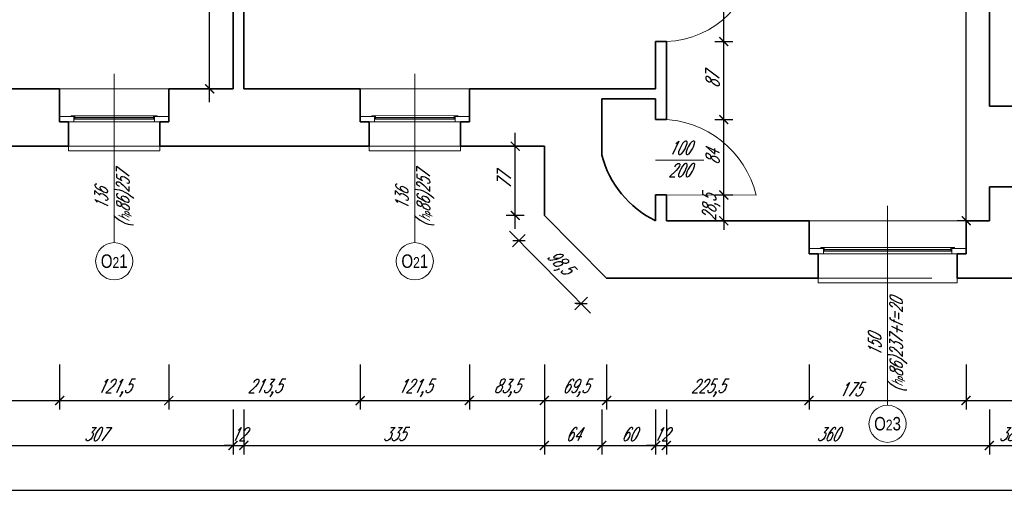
# Model space of a CAD drawing. Header units: millimetres. Extents: x 402 to 79005, y -7782 to 89952.
# Tile 146 of 256: x 23576 to 24673, y 28094 to 28628. Entities that reach past the tile are written whole.
import ezdxf

# ---------------------------------------------------------------- set-up
doc = ezdxf.new("R2010")
doc.units = ezdxf.units.MM
doc.header["$LTSCALE"] = 10
doc.linetypes.add('DASHED', pattern=[19.05, 12.7, -6.35])
doc.layers.get('0').update_dxf_attribs({"lineweight": 0})
doc.layers.get('Defpoints').update_dxf_attribs({"color": 253})
for name, color, linetype, lineweight in [('01 parter - ściany', 253, 'Continuous', 35), ('03-01_okna', 253, 'Continuous', 15), ('03_drzwi', 253, 'Continuous', 15), ('04-1_widok', 253, 'Continuous', 5), ('05-01_wymiary', 253, 'Continuous', 5), ('05-03_opis', 253, 'Continuous', 5)]:
    doc.layers.add(name, color=color, linetype=linetype, lineweight=lineweight)
doc.styles.add('ariel', font='ARIAL.TTF', dxfattribs={"width": 0.8})
doc.styles.add('ariel_wym', font='simplex.shx', dxfattribs={"width": 0.65, "oblique": 25})
doc.dimstyles.new('ariel 50', dxfattribs={"dimtxt": 15, "dimasz": 10, "dimexe": 10, "dimexo": 0, "dimgap": 5, "dimtad": 1, "dimdec": 1, "dimrnd": 0.5, "dimtxsty": 'ariel_wym', "dimblk": 'ARCHTICK', "dimcen": 2.5, "dimdle": 15, "dimazin": 0, "dimtfac": 1, "dimtdec": 1, "dimtix": 1, "dimtmove": 0, "dimatfit": 3, "dimldrblk": 'DOT', "dimfxl": 0, "dimarcsym": 0})
doc.dimstyles.new('ariel 50 wnętrze', dxfattribs={"dimtxt": 15, "dimasz": 10, "dimexe": 10, "dimexo": 0, "dimgap": 5, "dimtad": 1, "dimdec": 1, "dimrnd": 0.5, "dimtxsty": 'ariel_wym', "dimblk": 'ARCHTICK', "dimcen": 2.5, "dimdle": 15, "dimazin": 0, "dimtfac": 1, "dimtdec": 1, "dimtix": 1, "dimtmove": 0, "dimatfit": 3, "dimldrblk": 'DOT', "dimfxl": 0, "dimarcsym": 0})

# ---------------------------------------------------------------- blocks, each defined once
blk = doc.blocks.new('_ArchTick')
at = {"color": 0, "linetype": 'ByBlock', "const_width": 0.15}
blk.add_lwpolyline([(-0.5, -0.5), (0.5, 0.5)], dxfattribs=at)
blk = doc.blocks.new('*D973')
at = {"layer": '05-01_wymiary', "color": 0, "lineweight": -2}
for p, q in [((23407.2, 28244.2), (23407.2, 28194.2)), ((23620.5, 28244.2), (23620.5, 28194.2)), ((23392.2, 28204.2), (23635.5, 28204.2))]:
    blk.add_line(p, q, dxfattribs=at)
at = {"layer": 'Defpoints', "color": 0}
for p in [(23407.2, 28551.5), (23620.5, 28551.5), (23620.5, 28204.2)]:
    blk.add_point(p, dxfattribs=at)
at = {"layer": '05-01_wymiary', "color": 0, "lineweight": -2, "xscale": 10, "yscale": 10, "zscale": 10, "rotation": 180}
blk.add_blockref('_ArchTick', (23407.2, 28204.2), dxfattribs=at)
at = {"layer": '05-01_wymiary', "color": 0, "lineweight": -2, "xscale": 10, "yscale": 10, "zscale": 10}
blk.add_blockref('_ArchTick', (23620.5, 28204.2), dxfattribs=at)
at = {"layer": '05-01_wymiary', "color": 0, "insert": (23513.9, 28218.1), "char_height": 15, "attachment_point": 5, "style": 'ariel_wym'}
blk.add_mtext('213,5', dxfattribs=at)
blk = doc.blocks.new('_Dot')
at = {"color": 0, "linetype": 'ByBlock', "lineweight": -2}
blk.add_line((-0.5, 0), (-1, 0), dxfattribs=at)
at = {"color": 0, "linetype": 'ByBlock', "const_width": 0.5}
blk.add_lwpolyline([(-0.25, 0, 1), (0.25, 0, 1)], format="xyb", close=True, dxfattribs=at)
blk = doc.blocks.new('*D974')
at = {"layer": '05-01_wymiary', "color": 0, "lineweight": -2}
for p, q in [((23620.5, 28244.2), (23620.5, 28194.2)), ((23742.2, 28244.2), (23742.2, 28194.2)), ((23605.5, 28204.2), (23757.2, 28204.2))]:
    blk.add_line(p, q, dxfattribs=at)
at = {"layer": 'Defpoints', "color": 0}
for p in [(23620.5, 28551.5), (23742.2, 28551.5), (23742.2, 28204.2)]:
    blk.add_point(p, dxfattribs=at)
at = {"layer": '05-01_wymiary', "color": 0, "lineweight": -2, "xscale": 10, "yscale": 10, "zscale": 10, "rotation": 180}
blk.add_blockref('_ArchTick', (23620.5, 28204.2), dxfattribs=at)
at = {"layer": '05-01_wymiary', "color": 0, "lineweight": -2, "xscale": 10, "yscale": 10, "zscale": 10}
blk.add_blockref('_ArchTick', (23742.2, 28204.2), dxfattribs=at)
at = {"layer": '05-01_wymiary', "color": 0, "insert": (23681.4, 28218.1), "char_height": 15, "attachment_point": 5, "style": 'ariel_wym'}
blk.add_mtext('121,5', dxfattribs=at)
blk = doc.blocks.new('*D975')
at = {"layer": '05-01_wymiary', "color": 0, "lineweight": -2}
for p, q in [((23742.2, 28244.2), (23742.2, 28194.2)), ((23955.5, 28244.2), (23955.5, 28194.2)), ((23727.2, 28204.2), (23970.5, 28204.2))]:
    blk.add_line(p, q, dxfattribs=at)
at = {"layer": 'Defpoints', "color": 0}
for p in [(23742.2, 28551.5), (23955.5, 28551.5), (23955.5, 28204.2)]:
    blk.add_point(p, dxfattribs=at)
at = {"layer": '05-01_wymiary', "color": 0, "lineweight": -2, "xscale": 10, "yscale": 10, "zscale": 10, "rotation": 180}
blk.add_blockref('_ArchTick', (23742.2, 28204.2), dxfattribs=at)
at = {"layer": '05-01_wymiary', "color": 0, "lineweight": -2, "xscale": 10, "yscale": 10, "zscale": 10}
blk.add_blockref('_ArchTick', (23955.5, 28204.2), dxfattribs=at)
at = {"layer": '05-01_wymiary', "color": 0, "insert": (23848.9, 28218.1), "char_height": 15, "attachment_point": 5, "style": 'ariel_wym'}
blk.add_mtext('213,5', dxfattribs=at)
blk = doc.blocks.new('*D976')
at = {"layer": '05-01_wymiary', "color": 0, "lineweight": -2}
for p, q in [((23955.5, 28244.2), (23955.5, 28194.2)), ((24077.2, 28244.2), (24077.2, 28194.2)), ((23940.5, 28204.2), (24092.2, 28204.2))]:
    blk.add_line(p, q, dxfattribs=at)
at = {"layer": 'Defpoints', "color": 0}
for p in [(23955.5, 28551.5), (24077.2, 28551.5), (24077.2, 28204.2)]:
    blk.add_point(p, dxfattribs=at)
at = {"layer": '05-01_wymiary', "color": 0, "lineweight": -2, "xscale": 10, "yscale": 10, "zscale": 10, "rotation": 180}
blk.add_blockref('_ArchTick', (23955.5, 28204.2), dxfattribs=at)
at = {"layer": '05-01_wymiary', "color": 0, "lineweight": -2, "xscale": 10, "yscale": 10, "zscale": 10}
blk.add_blockref('_ArchTick', (24077.2, 28204.2), dxfattribs=at)
at = {"layer": '05-01_wymiary', "color": 0, "insert": (24016.4, 28218.1), "char_height": 15, "attachment_point": 5, "style": 'ariel_wym'}
blk.add_mtext('121,5', dxfattribs=at)
blk = doc.blocks.new('*D977')
at = {"layer": '05-01_wymiary', "color": 0, "lineweight": -2}
for p, q in [((24077.2, 28244.2), (24077.2, 28194.2)), ((24160.8, 28244.2), (24160.8, 28194.2)), ((24062.2, 28204.2), (24175.8, 28204.2))]:
    blk.add_line(p, q, dxfattribs=at)
at = {"layer": 'Defpoints', "color": 0}
for p in [(24077.2, 28551.5), (24160.8, 28410.5), (24160.8, 28204.2)]:
    blk.add_point(p, dxfattribs=at)
at = {"layer": '05-01_wymiary', "color": 0, "lineweight": -2, "xscale": 10, "yscale": 10, "zscale": 10, "rotation": 180}
blk.add_blockref('_ArchTick', (24077.2, 28204.2), dxfattribs=at)
at = {"layer": '05-01_wymiary', "color": 0, "lineweight": -2, "xscale": 10, "yscale": 10, "zscale": 10}
blk.add_blockref('_ArchTick', (24160.8, 28204.2), dxfattribs=at)
at = {"layer": '05-01_wymiary', "color": 0, "insert": (24119, 28218.1), "char_height": 15, "attachment_point": 5, "style": 'ariel_wym'}
blk.add_mtext('83,5', dxfattribs=at)
blk = doc.blocks.new('*D978')
at = {"layer": '05-01_wymiary', "color": 0, "lineweight": -2}
for p, q in [((24160.8, 28244.2), (24160.8, 28194.2)), ((24230.2, 28244.2), (24230.2, 28194.2)), ((24145.8, 28204.2), (24245.2, 28204.2))]:
    blk.add_line(p, q, dxfattribs=at)
at = {"layer": 'Defpoints', "color": 0}
for p in [(24160.8, 28410.5), (24230.2, 28340.5), (24230.2, 28204.2)]:
    blk.add_point(p, dxfattribs=at)
at = {"layer": '05-01_wymiary', "color": 0, "lineweight": -2, "xscale": 10, "yscale": 10, "zscale": 10, "rotation": 180}
blk.add_blockref('_ArchTick', (24160.8, 28204.2), dxfattribs=at)
at = {"layer": '05-01_wymiary', "color": 0, "lineweight": -2, "xscale": 10, "yscale": 10, "zscale": 10}
blk.add_blockref('_ArchTick', (24230.2, 28204.2), dxfattribs=at)
at = {"layer": '05-01_wymiary', "color": 0, "insert": (24195.5, 28218.1), "char_height": 15, "attachment_point": 5, "style": 'ariel_wym'}
blk.add_mtext('69,5', dxfattribs=at)
blk = doc.blocks.new('*D979')
at = {"layer": '05-01_wymiary', "color": 0, "lineweight": -2}
for p, q in [((24230.2, 28244.2), (24230.2, 28194.2)), ((24455.8, 28244.2), (24455.8, 28194.2)), ((24215.2, 28204.2), (24470.8, 28204.2))]:
    blk.add_line(p, q, dxfattribs=at)
at = {"layer": 'Defpoints', "color": 0}
for p in [(24455.8, 28404.5), (24230.2, 28340.5), (24455.8, 28204.2)]:
    blk.add_point(p, dxfattribs=at)
at = {"layer": '05-01_wymiary', "color": 0, "lineweight": -2, "xscale": 10, "yscale": 10, "zscale": 10, "rotation": 180}
blk.add_blockref('_ArchTick', (24230.2, 28204.2), dxfattribs=at)
at = {"layer": '05-01_wymiary', "color": 0, "lineweight": -2, "xscale": 10, "yscale": 10, "zscale": 10}
blk.add_blockref('_ArchTick', (24455.8, 28204.2), dxfattribs=at)
at = {"layer": '05-01_wymiary', "color": 0, "insert": (24343, 28218.1), "char_height": 15, "attachment_point": 5, "style": 'ariel_wym'}
blk.add_mtext('225,5', dxfattribs=at)
blk = doc.blocks.new('*D980')
at = {"layer": '05-01_wymiary', "color": 0, "lineweight": -2}
for p, q in [((24455.8, 28244.2), (24455.8, 28194.2)), ((24630.8, 28244.2), (24630.8, 28194.2)), ((24440.8, 28204.2), (24645.8, 28204.2))]:
    blk.add_line(p, q, dxfattribs=at)
at = {"layer": 'Defpoints', "color": 0}
for p in [(24455.8, 28404.5), (24630.8, 28404.5), (24630.8, 28204.2)]:
    blk.add_point(p, dxfattribs=at)
at = {"layer": '05-01_wymiary', "color": 0, "lineweight": -2, "xscale": 10, "yscale": 10, "zscale": 10, "rotation": 180}
blk.add_blockref('_ArchTick', (24455.8, 28204.2), dxfattribs=at)
at = {"layer": '05-01_wymiary', "color": 0, "lineweight": -2, "xscale": 10, "yscale": 10, "zscale": 10}
blk.add_blockref('_ArchTick', (24630.8, 28204.2), dxfattribs=at)
at = {"layer": '05-01_wymiary', "color": 0, "insert": (24501.9, 28216.7), "char_height": 15, "attachment_point": 5, "style": 'ariel_wym'}
blk.add_mtext('175', dxfattribs=at)
blk = doc.blocks.new('*D981')
at = {"layer": '05-01_wymiary', "color": 0, "lineweight": -2}
for p, q in [((24630.8, 28244.2), (24630.8, 28194.2)), ((24800.8, 28244.2), (24800.8, 28194.2)), ((24615.8, 28204.2), (24815.8, 28204.2))]:
    blk.add_line(p, q, dxfattribs=at)
at = {"layer": 'Defpoints', "color": 0}
for p in [(24630.8, 28404.5), (24800.8, 28404.5), (24800.8, 28204.2)]:
    blk.add_point(p, dxfattribs=at)
at = {"layer": '05-01_wymiary', "color": 0, "lineweight": -2, "xscale": 10, "yscale": 10, "zscale": 10, "rotation": 180}
blk.add_blockref('_ArchTick', (24630.8, 28204.2), dxfattribs=at)
at = {"layer": '05-01_wymiary', "color": 0, "lineweight": -2, "xscale": 10, "yscale": 10, "zscale": 10}
blk.add_blockref('_ArchTick', (24800.8, 28204.2), dxfattribs=at)
at = {"layer": '05-01_wymiary', "color": 0, "insert": (24715.8, 28216.7), "char_height": 15, "attachment_point": 5, "style": 'ariel_wym'}
blk.add_mtext('170', dxfattribs=at)
blk = doc.blocks.new('*D1008')
at = {"layer": '05-01_wymiary', "color": 0, "lineweight": -2}
for p, q in [((23506.8, 28194.2), (23506.8, 28144.2)), ((23813.8, 28194.2), (23813.8, 28144.2)), ((23491.8, 28154.2), (23828.8, 28154.2))]:
    blk.add_line(p, q, dxfattribs=at)
at = {"layer": 'Defpoints', "color": 0}
for p in [(23506.8, 28551.5), (23813.8, 28551.5), (23813.8, 28154.2)]:
    blk.add_point(p, dxfattribs=at)
at = {"layer": '05-01_wymiary', "color": 0, "lineweight": -2, "xscale": 10, "yscale": 10, "zscale": 10, "rotation": 180}
blk.add_blockref('_ArchTick', (23506.8, 28154.2), dxfattribs=at)
at = {"layer": '05-01_wymiary', "color": 0, "lineweight": -2, "xscale": 10, "yscale": 10, "zscale": 10}
blk.add_blockref('_ArchTick', (23813.8, 28154.2), dxfattribs=at)
at = {"layer": '05-01_wymiary', "color": 0, "insert": (23660.3, 28166.7), "char_height": 15, "attachment_point": 5, "style": 'ariel_wym'}
blk.add_mtext('307', dxfattribs=at)
blk = doc.blocks.new('*D1009')
at = {"layer": '05-01_wymiary', "color": 0, "lineweight": -2}
for p, q in [((23813.8, 28194.2), (23813.8, 28144.2)), ((23825.8, 28194.2), (23825.8, 28144.2)), ((23813.8, 28154.2), (23803.8, 28154.2)), ((23813.8, 28154.2), (23825.8, 28154.2)), ((23825.8, 28154.2), (23835.8, 28154.2))]:
    blk.add_line(p, q, dxfattribs=at)
at = {"layer": 'Defpoints', "color": 0}
for p in [(23813.8, 28551.5), (23825.8, 28551.5), (23825.8, 28154.2)]:
    blk.add_point(p, dxfattribs=at)
at = {"layer": '05-01_wymiary', "color": 0, "lineweight": -2, "xscale": 10, "yscale": 10, "zscale": 10}
blk.add_blockref('_ArchTick', (23813.8, 28154.2), dxfattribs=at)
at = {"layer": '05-01_wymiary', "color": 0, "lineweight": -2, "xscale": 10, "yscale": 10, "zscale": 10, "rotation": 180}
blk.add_blockref('_ArchTick', (23825.8, 28154.2), dxfattribs=at)
at = {"layer": '05-01_wymiary', "color": 0, "insert": (23819.8, 28166.7), "char_height": 15, "attachment_point": 5, "style": 'ariel_wym'}
blk.add_mtext('12', dxfattribs=at)
blk = doc.blocks.new('*D1010')
at = {"layer": '05-01_wymiary', "color": 0, "lineweight": -2}
for p, q in [((23825.8, 28194.2), (23825.8, 28144.2)), ((24160.8, 28194.2), (24160.8, 28144.2)), ((23810.8, 28154.2), (24175.8, 28154.2))]:
    blk.add_line(p, q, dxfattribs=at)
at = {"layer": 'Defpoints', "color": 0}
for p in [(23825.8, 28551.5), (24160.8, 28487.5), (24160.8, 28154.2)]:
    blk.add_point(p, dxfattribs=at)
at = {"layer": '05-01_wymiary', "color": 0, "lineweight": -2, "xscale": 10, "yscale": 10, "zscale": 10, "rotation": 180}
blk.add_blockref('_ArchTick', (23825.8, 28154.2), dxfattribs=at)
at = {"layer": '05-01_wymiary', "color": 0, "lineweight": -2, "xscale": 10, "yscale": 10, "zscale": 10}
blk.add_blockref('_ArchTick', (24160.8, 28154.2), dxfattribs=at)
at = {"layer": '05-01_wymiary', "color": 0, "insert": (23993.3, 28166.7), "char_height": 15, "attachment_point": 5, "style": 'ariel_wym'}
blk.add_mtext('335', dxfattribs=at)
blk = doc.blocks.new('*D1011')
at = {"layer": '05-01_wymiary', "color": 0, "lineweight": -2}
for p, q in [((24160.8, 28194.2), (24160.8, 28144.2)), ((24224.8, 28194.2), (24224.8, 28144.2)), ((24145.8, 28154.2), (24239.8, 28154.2))]:
    blk.add_line(p, q, dxfattribs=at)
at = {"layer": 'Defpoints', "color": 0}
for p in [(24224.8, 28540.4), (24160.8, 28487.5), (24224.8, 28154.2)]:
    blk.add_point(p, dxfattribs=at)
at = {"layer": '05-01_wymiary', "color": 0, "lineweight": -2, "xscale": 10, "yscale": 10, "zscale": 10, "rotation": 180}
blk.add_blockref('_ArchTick', (24160.8, 28154.2), dxfattribs=at)
at = {"layer": '05-01_wymiary', "color": 0, "lineweight": -2, "xscale": 10, "yscale": 10, "zscale": 10}
blk.add_blockref('_ArchTick', (24224.8, 28154.2), dxfattribs=at)
at = {"layer": '05-01_wymiary', "color": 0, "insert": (24192.8, 28166.7), "char_height": 15, "attachment_point": 5, "style": 'ariel_wym'}
blk.add_mtext('64', dxfattribs=at)
blk = doc.blocks.new('*D1012')
at = {"layer": '05-01_wymiary', "color": 0, "lineweight": -2}
for p, q in [((24224.8, 28194.2), (24224.8, 28144.2)), ((24284.8, 28194.2), (24284.8, 28144.2)), ((24209.8, 28154.2), (24299.8, 28154.2))]:
    blk.add_line(p, q, dxfattribs=at)
at = {"layer": 'Defpoints', "color": 0}
for p in [(24224.8, 28540.4), (24284.8, 28404.5), (24284.8, 28154.2)]:
    blk.add_point(p, dxfattribs=at)
at = {"layer": '05-01_wymiary', "color": 0, "lineweight": -2, "xscale": 10, "yscale": 10, "zscale": 10, "rotation": 180}
blk.add_blockref('_ArchTick', (24224.8, 28154.2), dxfattribs=at)
at = {"layer": '05-01_wymiary', "color": 0, "lineweight": -2, "xscale": 10, "yscale": 10, "zscale": 10}
blk.add_blockref('_ArchTick', (24284.8, 28154.2), dxfattribs=at)
at = {"layer": '05-01_wymiary', "color": 0, "insert": (24254.8, 28166.7), "char_height": 15, "attachment_point": 5, "style": 'ariel_wym'}
blk.add_mtext('60', dxfattribs=at)
blk = doc.blocks.new('*D1013')
at = {"layer": '05-01_wymiary', "color": 0, "lineweight": -2}
for p, q in [((24284.8, 28194.2), (24284.8, 28144.2)), ((24296.8, 28194.2), (24296.8, 28144.2)), ((24284.8, 28154.2), (24274.8, 28154.2)), ((24284.8, 28154.2), (24296.8, 28154.2)), ((24296.8, 28154.2), (24306.8, 28154.2))]:
    blk.add_line(p, q, dxfattribs=at)
at = {"layer": 'Defpoints', "color": 0}
for p in [(24284.8, 28404.5), (24296.8, 28404.5), (24296.8, 28154.2)]:
    blk.add_point(p, dxfattribs=at)
at = {"layer": '05-01_wymiary', "color": 0, "lineweight": -2, "xscale": 10, "yscale": 10, "zscale": 10}
blk.add_blockref('_ArchTick', (24284.8, 28154.2), dxfattribs=at)
at = {"layer": '05-01_wymiary', "color": 0, "lineweight": -2, "xscale": 10, "yscale": 10, "zscale": 10, "rotation": 180}
blk.add_blockref('_ArchTick', (24296.8, 28154.2), dxfattribs=at)
at = {"layer": '05-01_wymiary', "color": 0, "insert": (24290.8, 28166.7), "char_height": 15, "attachment_point": 5, "style": 'ariel_wym'}
blk.add_mtext('12', dxfattribs=at)
blk = doc.blocks.new('*D1014')
at = {"layer": '05-01_wymiary', "color": 0, "lineweight": -2}
for p, q in [((24296.8, 28194.2), (24296.8, 28144.2)), ((24656.8, 28194.2), (24656.8, 28144.2)), ((24281.8, 28154.2), (24671.8, 28154.2))]:
    blk.add_line(p, q, dxfattribs=at)
at = {"layer": 'Defpoints', "color": 0}
for p in [(24296.8, 28404.5), (24656.8, 28404.5), (24656.8, 28154.2)]:
    blk.add_point(p, dxfattribs=at)
at = {"layer": '05-01_wymiary', "color": 0, "lineweight": -2, "xscale": 10, "yscale": 10, "zscale": 10, "rotation": 180}
blk.add_blockref('_ArchTick', (24296.8, 28154.2), dxfattribs=at)
at = {"layer": '05-01_wymiary', "color": 0, "lineweight": -2, "xscale": 10, "yscale": 10, "zscale": 10}
blk.add_blockref('_ArchTick', (24656.8, 28154.2), dxfattribs=at)
at = {"layer": '05-01_wymiary', "color": 0, "insert": (24476.8, 28166.7), "char_height": 15, "attachment_point": 5, "style": 'ariel_wym'}
blk.add_mtext('360', dxfattribs=at)
blk = doc.blocks.new('*D1015')
at = {"layer": '05-01_wymiary', "color": 0, "lineweight": -2}
for p, q in [((24656.8, 28194.2), (24656.8, 28144.2)), ((24694.8, 28194.2), (24694.8, 28144.2)), ((24641.8, 28154.2), (24709.8, 28154.2))]:
    blk.add_line(p, q, dxfattribs=at)
at = {"layer": 'Defpoints', "color": 0}
for p in [(24656.8, 28404.5), (24694.8, 28404.5), (24694.8, 28154.2)]:
    blk.add_point(p, dxfattribs=at)
at = {"layer": '05-01_wymiary', "color": 0, "lineweight": -2, "xscale": 10, "yscale": 10, "zscale": 10, "rotation": 180}
blk.add_blockref('_ArchTick', (24656.8, 28154.2), dxfattribs=at)
at = {"layer": '05-01_wymiary', "color": 0, "lineweight": -2, "xscale": 10, "yscale": 10, "zscale": 10}
blk.add_blockref('_ArchTick', (24694.8, 28154.2), dxfattribs=at)
at = {"layer": '05-01_wymiary', "color": 0, "insert": (24675.8, 28166.7), "char_height": 15, "attachment_point": 5, "style": 'ariel_wym'}
blk.add_mtext('38', dxfattribs=at)
blk = doc.blocks.new('*D1032')
at = {"layer": '05-01_wymiary', "color": 0, "lineweight": -2}
for p, q in [((22107.3, 28144.2), (22107.3, 28094.2)), ((27734.6, 28144.2), (27734.6, 28094.2)), ((22092.3, 28104.2), (27749.6, 28104.2))]:
    blk.add_line(p, q, dxfattribs=at)
at = {"layer": 'Defpoints', "color": 0}
for p in [(22107.3, 28559.6), (27734.6, 28487.5), (27734.6, 28104.2)]:
    blk.add_point(p, dxfattribs=at)
at = {"layer": '05-01_wymiary', "color": 0, "lineweight": -2, "xscale": 10, "yscale": 10, "zscale": 10, "rotation": 180}
blk.add_blockref('_ArchTick', (22107.3, 28104.2), dxfattribs=at)
at = {"layer": '05-01_wymiary', "color": 0, "lineweight": -2, "xscale": 10, "yscale": 10, "zscale": 10}
blk.add_blockref('_ArchTick', (27734.6, 28104.2), dxfattribs=at)
at = {"layer": '05-01_wymiary', "color": 0, "insert": (24921, 28118.1), "char_height": 15, "attachment_point": 5, "style": 'ariel_wym'}
blk.add_mtext('5627,5', dxfattribs=at)
blk = doc.blocks.new('*D1601')
at = {"layer": '05-01_wymiary', "color": 0, "lineweight": -2}
for p, q in [((23787.7, 28536.5), (23787.7, 28888.6)), ((23797.7, 28873.6), (23777.7, 28873.6)), ((23797.7, 28551.5), (23777.7, 28551.5))]:
    blk.add_line(p, q, dxfattribs=at)
at = {"layer": 'Defpoints', "color": 0}
for p in [(23787.7, 28873.6), (23813.8, 28873.6), (23813.8, 28551.5)]:
    blk.add_point(p, dxfattribs=at)
at = {"layer": '05-01_wymiary', "color": 0, "lineweight": -2, "xscale": 10, "yscale": 10, "zscale": 10}
for p, rotation in [((23787.7, 28873.6), 90), ((23787.7, 28551.5), 270)]:
    blk.add_blockref('_ArchTick', p, dxfattribs=dict(at, rotation=rotation))
at = {"layer": '05-01_wymiary', "color": 0, "insert": (23775.2, 28712.5), "char_height": 15, "attachment_point": 5, "rotation": 90, "style": 'ariel_wym'}
blk.add_mtext('322', dxfattribs=at)
blk = doc.blocks.new('*D1604')
at = {"layer": '05-01_wymiary', "color": 0, "lineweight": -2}
for p, q in [((24128.4, 28395.5), (24128.4, 28502.5)), ((24138.4, 28487.5), (24118.4, 28487.5)), ((24138.4, 28410.5), (24118.4, 28410.5))]:
    blk.add_line(p, q, dxfattribs=at)
at = {"layer": 'Defpoints', "color": 0}
for p in [(24128.4, 28487.5), (24160.8, 28487.5), (24160.8, 28410.5)]:
    blk.add_point(p, dxfattribs=at)
at = {"layer": '05-01_wymiary', "color": 0, "lineweight": -2, "xscale": 10, "yscale": 10, "zscale": 10}
for p, rotation in [((24128.4, 28487.5), 90), ((24128.4, 28410.5), 270)]:
    blk.add_blockref('_ArchTick', p, dxfattribs=dict(at, rotation=rotation))
at = {"layer": '05-01_wymiary', "color": 0, "insert": (24115.9, 28449), "char_height": 15, "attachment_point": 5, "rotation": 90, "style": 'ariel_wym'}
blk.add_mtext('77', dxfattribs=at)
blk = doc.blocks.new('*D1605')
at = {"layer": '05-01_wymiary', "color": 0, "lineweight": -2}
for p, q in [((24360.7, 28433.2), (24360.7, 28443.2)), ((24350.7, 28433.2), (24370.7, 28433.2)), ((24360.7, 28404.5), (24360.7, 28433.2)), ((24350.7, 28404.5), (24370.7, 28404.5)), ((24360.7, 28404.5), (24360.7, 28394.5))]:
    blk.add_line(p, q, dxfattribs=at)
at = {"layer": 'Defpoints', "color": 0}
for p in [(24296.9, 28433.2), (24360.7, 28433.2), (24296.8, 28404.5)]:
    blk.add_point(p, dxfattribs=at)
at = {"layer": '05-01_wymiary', "color": 0, "lineweight": -2, "xscale": 10, "yscale": 10, "zscale": 10}
for p, rotation in [((24360.7, 28433.2), 270), ((24360.7, 28404.5), 90)]:
    blk.add_blockref('_ArchTick', p, dxfattribs=dict(at, rotation=rotation))
at = {"layer": '05-01_wymiary', "color": 0, "insert": (24346.8, 28418.9), "char_height": 15, "attachment_point": 5, "rotation": 90, "style": 'ariel_wym'}
blk.add_mtext('28,5', dxfattribs=at)
blk = doc.blocks.new('*D1606')
at = {"layer": '05-01_wymiary', "color": 0, "lineweight": -2}
for p, q in [((24360.7, 28418.2), (24360.7, 28532.2)), ((24350.7, 28517.2), (24370.7, 28517.2)), ((24350.7, 28433.2), (24370.7, 28433.2))]:
    blk.add_line(p, q, dxfattribs=at)
at = {"layer": 'Defpoints', "color": 0}
for p in [(24296.8, 28517.2), (24360.7, 28517.2), (24296.8, 28433.2)]:
    blk.add_point(p, dxfattribs=at)
at = {"layer": '05-01_wymiary', "color": 0, "lineweight": -2, "xscale": 10, "yscale": 10, "zscale": 10}
for p, rotation in [((24360.7, 28517.2), 90), ((24360.7, 28433.2), 270)]:
    blk.add_blockref('_ArchTick', p, dxfattribs=dict(at, rotation=rotation))
at = {"layer": '05-01_wymiary', "color": 0, "insert": (24348.2, 28475.2), "char_height": 15, "attachment_point": 5, "rotation": 90, "style": 'ariel_wym'}
blk.add_mtext('84', dxfattribs=at)
blk = doc.blocks.new('*D1607')
at = {"layer": '05-01_wymiary', "color": 0, "lineweight": -2}
for p, q in [((24360.7, 28502.2), (24360.7, 28619.1)), ((24350.7, 28604.1), (24370.7, 28604.1)), ((24350.7, 28517.2), (24370.7, 28517.2))]:
    blk.add_line(p, q, dxfattribs=at)
at = {"layer": 'Defpoints', "color": 0}
for p in [(24296.8, 28604.1), (24360.7, 28604.1), (24296.8, 28517.2)]:
    blk.add_point(p, dxfattribs=at)
at = {"layer": '05-01_wymiary', "color": 0, "lineweight": -2, "xscale": 10, "yscale": 10, "zscale": 10}
for p, rotation in [((24360.7, 28604.1), 90), ((24360.7, 28517.2), 270)]:
    blk.add_blockref('_ArchTick', p, dxfattribs=dict(at, rotation=rotation))
at = {"layer": '05-01_wymiary', "color": 0, "insert": (24348.2, 28560.7), "char_height": 15, "attachment_point": 5, "rotation": 90, "style": 'ariel_wym'}
blk.add_mtext('87', dxfattribs=at)
blk = doc.blocks.new('*D1608')
at = {"layer": '05-01_wymiary', "color": 0, "lineweight": -2}
for p, q in [((24360.7, 28589.1), (24360.7, 28719.1)), ((24350.7, 28704.1), (24370.7, 28704.1)), ((24350.7, 28604.1), (24370.7, 28604.1))]:
    blk.add_line(p, q, dxfattribs=at)
at = {"layer": 'Defpoints', "color": 0}
for p in [(24297, 28704.1), (24360.7, 28704.1), (24296.8, 28604.1)]:
    blk.add_point(p, dxfattribs=at)
at = {"layer": '05-01_wymiary', "color": 0, "lineweight": -2, "xscale": 10, "yscale": 10, "zscale": 10}
for p, rotation in [((24360.7, 28704.1), 90), ((24360.7, 28604.1), 270)]:
    blk.add_blockref('_ArchTick', p, dxfattribs=dict(at, rotation=rotation))
at = {"layer": '05-01_wymiary', "color": 0, "insert": (24348.2, 28654.1), "char_height": 15, "attachment_point": 5, "rotation": 90, "style": 'ariel_wym'}
blk.add_mtext('100', dxfattribs=at)
blk = doc.blocks.new('*D1613')
at = {"layer": '05-01_wymiary', "color": 0, "lineweight": -2}
for p, q in [((24631, 28389.5), (24631, 29151.5)), ((24631, 29136.5), (24621, 29136.5)), ((24641, 28404.5), (24621, 28404.5))]:
    blk.add_line(p, q, dxfattribs=at)
at = {"layer": 'Defpoints', "color": 0}
for p in [(24631, 29136.5), (24631, 29136.5), (24656.8, 28404.5)]:
    blk.add_point(p, dxfattribs=at)
at = {"layer": '05-01_wymiary', "color": 0, "lineweight": -2, "xscale": 10, "yscale": 10, "zscale": 10}
for p, rotation in [((24631, 29136.5), 90), ((24631, 28404.5), 270)]:
    blk.add_blockref('_ArchTick', p, dxfattribs=dict(at, rotation=rotation))
at = {"layer": '05-01_wymiary', "color": 0, "insert": (24618.5, 28770.5), "char_height": 15, "attachment_point": 5, "rotation": 90, "style": 'ariel_wym'}
blk.add_mtext('732', dxfattribs=at)
blk = doc.blocks.new('*D1263')
at = {"layer": '05-01_wymiary', "color": 0, "lineweight": -2}
for p, q in [((24121.8, 28393), (24212.3, 28301.6)), ((24139.5, 28389.3), (24125.3, 28375.3)), ((24208.9, 28319.3), (24194.7, 28305.3))]:
    blk.add_line(p, q, dxfattribs=at)
at = {"layer": 'Defpoints', "color": 0}
for p in [(24160.8, 28410.5), (24230.2, 28340.5), (24201.8, 28312.3)]:
    blk.add_point(p, dxfattribs=at)
at = {"layer": '05-01_wymiary', "color": 0, "lineweight": -2, "xscale": 10, "yscale": 10, "zscale": 10}
for p, rotation in [((24132.4, 28382.3), 134.7424979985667), ((24201.8, 28312.3), 314.7424979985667)]:
    blk.add_blockref('_ArchTick', p, dxfattribs=dict(at, rotation=rotation))
at = {"layer": '05-01_wymiary', "color": 0, "insert": (24177, 28357.1), "char_height": 15, "attachment_point": 5, "rotation": 314.7425, "style": 'ariel_wym'}
blk.add_mtext('98,5', dxfattribs=at)

msp = doc.modelspace()

# ---------------------------------------------------------------- linework, layer by layer
at = {"layer": '01 parter - ściany'}
for p, q in [((24656.83, 28532.21), (24656.83, 29136.5)), ((23813.83, 28551.5), (23813.83, 28873.55)), ((23825.83, 28873.55), (23825.83, 28551.5)), ((24284.83, 28604.09), (24284.83, 28551.5)), ((24296.83, 28604.09), (24284.83, 28604.09)), ((24296.83, 28517.21), (24296.83, 28604.09)), ((24296.83, 28517.21), (24296.83, 28604.09)), ((23620.54, 28551.5), (23506.83, 28551.5)), ((23620.54, 28551.5), (23620.54, 28514.55)), ((23813.83, 28551.5), (23742.24, 28551.5)), ((23742.24, 28551.5), (23742.24, 28514.61)), ((23955.54, 28551.5), (23825.83, 28551.5)), ((23955.54, 28551.5), (23955.54, 28514.55)), ((24284.83, 28551.5), (24077.24, 28551.5)), ((24077.24, 28551.5), (24077.24, 28514.61)), ((24224.83, 28540.45), (24284.83, 28540.45)), ((24224.83, 28477.61), (24224.83, 28540.45)), ((24284.83, 28540.45), (24284.83, 28517.45)), ((24694.83, 28532.21), (24656.83, 28532.21)), ((23630.51, 28514.55), (23620.54, 28514.55)), ((23630.51, 28487.5), (23630.51, 28514.55)), ((23732.24, 28487.5), (23732.24, 28514.56)), ((23742.21, 28514.56), (23732.24, 28514.56)), ((23965.51, 28514.55), (23955.54, 28514.55)), ((23965.51, 28487.5), (23965.51, 28514.55)), ((24067.24, 28487.5), (24067.24, 28514.56)), ((24077.21, 28514.56), (24067.24, 28514.56)), ((24296.83, 28517.45), (24284.83, 28517.45)), ((23630.51, 28487.5), (23397.24, 28487.5)), ((23965.51, 28487.5), (23732.24, 28487.5)), ((24160.83, 28487.5), (24067.24, 28487.5)), ((24160.83, 28410.5), (24160.83, 28487.5)), ((24656.83, 28404.5), (24656.83, 28442.21)), ((24694.83, 28442.21), (24656.83, 28442.21)), ((24296.83, 28433.33), (24284.83, 28433.33)), ((24284.83, 28433.33), (24284.83, 28404.5)), ((24296.83, 28404.5), (24296.83, 28433.33)), ((24296.83, 28404.5), (24296.83, 28433.33)), ((24230.21, 28340.5), (24160.83, 28410.5)), ((24455.82, 28404.5), (24296.83, 28404.5)), ((24455.82, 28367.49), (24455.82, 28404.5)), ((24656.83, 28404.5), (24630.82, 28404.5)), ((24630.82, 28367.49), (24630.82, 28404.5)), ((24465.82, 28367.49), (24455.82, 28367.49)), ((24465.82, 28340.5), (24465.82, 28367.49)), ((24620.82, 28340.5), (24620.82, 28367.49)), ((24620.82, 28367.49), (24630.82, 28367.49)), ((24465.82, 28340.5), (24230.21, 28340.5)), ((24810.82, 28340.5), (24620.82, 28340.5))]:
    msp.add_line(p, q, dxfattribs=at)
msp.add_arc((24334.4, 28506.35), 113.27, 194.69543, 244.05099, dxfattribs=at)
at = {"layer": '03-01_okna', "linetype": 'Continuous', "lineweight": 0}
for p, q in [((23636.54, 28517.55), (23726.21, 28517.56)), ((23726.21, 28514.56), (23636.54, 28514.55)), ((23637.54, 28521.55), (23637.54, 28517.55)), ((23637.54, 28519.55), (23725.21, 28519.56)), ((23637.54, 28519.05), (23725.21, 28519.06)), ((23725.21, 28521.56), (23725.21, 28517.56)), ((23971.54, 28517.56), (24061.21, 28517.58)), ((24061.21, 28514.58), (23971.54, 28514.56)), ((23972.54, 28521.56), (23972.54, 28517.56)), ((23972.54, 28519.56), (24060.21, 28519.58)), ((23972.54, 28519.06), (24060.21, 28519.08)), ((24060.21, 28521.58), (24060.21, 28517.58)), ((23630.51, 28487.5), (23630.51, 28482.5)), ((23630.51, 28482.5), (23732.24, 28482.5)), ((23732.24, 28487.5), (23732.24, 28482.5)), ((23965.51, 28487.51), (23965.51, 28482.51)), ((23965.51, 28482.51), (24067.24, 28482.51)), ((24067.24, 28487.51), (24067.24, 28482.51)), ((24471.83, 28370.55), (24614.82, 28370.56)), ((24472.83, 28374.55), (24472.83, 28370.55)), ((24472.83, 28372.55), (24613.82, 28372.56)), ((24472.83, 28372.05), (24613.82, 28372.06)), ((24613.82, 28374.56), (24613.82, 28370.56)), ((24614.82, 28367.56), (24471.83, 28367.55)), ((24465.8, 28340.5), (24465.8, 28335.5)), ((24465.8, 28335.5), (24620.82, 28335.5)), ((24620.82, 28340.5), (24620.82, 28335.5))]:
    msp.add_line(p, q, dxfattribs=at)
at = {"layer": '03-01_okna', "linetype": 'DASHED'}
for p, q in [((23630.51, 28487.5), (23732.24, 28487.5)), ((23965.51, 28487.51), (24067.24, 28487.51)), ((24465.8, 28340.5), (24620.82, 28340.5))]:
    msp.add_line(p, q, dxfattribs=at)
at = {"layer": '03-01_okna', "linetype": 'Continuous', "lineweight": 0}
for points in [[(23636.54, 28520.55), (23620.54, 28520.55), (23620.54, 28514.55), (23636.54, 28514.55)], [(23742.21, 28520.56), (23726.21, 28520.56), (23726.21, 28514.56), (23742.21, 28514.56)], [(23971.54, 28520.56), (23955.54, 28520.56), (23955.54, 28514.56), (23971.54, 28514.56)], [(24077.21, 28520.58), (24061.21, 28520.58), (24061.21, 28514.58), (24077.21, 28514.58)], [(24471.83, 28373.55), (24455.83, 28373.55), (24455.83, 28367.55), (24471.83, 28367.55)], [(24630.82, 28373.56), (24614.82, 28373.56), (24614.82, 28367.56), (24630.82, 28367.56)]]:
    msp.add_lwpolyline(points, close=True, dxfattribs=at)
for points in [[(23633.54, 28520.55), (23633.54, 28521.55), (23729.21, 28521.56), (23729.21, 28520.56)], [(23968.54, 28520.56), (23968.54, 28521.56), (24064.21, 28521.58), (24064.21, 28520.58)], [(24468.83, 28373.55), (24468.83, 28374.55), (24617.82, 28374.56), (24617.82, 28373.56)]]:
    msp.add_lwpolyline(points, dxfattribs=at)
at = {"layer": '03_drzwi'}
for p, q in [((24338.6, 28471.83), (24284.75, 28471.82)), ((24396.83, 28433.16), (24296.83, 28433.23))]:
    msp.add_line(p, q, dxfattribs=at)
for centre, radius, start, end in [((24292.61, 28708.32), 104.31, 272.32138, 357.64114), ((24289.42, 28406.87), 110.59, 13.75373, 89.26723)]:
    msp.add_arc(centre, radius, start, end, dxfattribs=at)
at = {"layer": '04-1_widok'}
for p, q in [((23742.24, 28551.5), (23620.54, 28551.5)), ((24077.24, 28551.51), (23955.54, 28551.51)), ((24630.82, 28404.5), (24455.82, 28404.5))]:
    msp.add_line(p, q, dxfattribs=at)
at = {"layer": '05-03_opis', "lineweight": 0}
for p, q in [((23681.37, 28568.11), (23681.37, 28380.09)), ((24016.37, 28568.11), (24016.37, 28380.09)), ((24543.31, 28421.09), (24543.31, 28199.01))]:
    msp.add_line(p, q, dxfattribs=at)
for centre in [(23681.37, 28359.4), (24016.37, 28359.4), (24543.31, 28178.32)]:
    msp.add_circle(centre, 20.69, dxfattribs=at)

# ---------------------------------------------------------------- texts
at = {"layer": '03_drzwi', "insert": (24299.12, 28493.32), "char_height": 15, "width": 160.5905, "attachment_point": 1, "rotation": 359.9915, "style": 'ariel_wym'}
msp.add_mtext('100\\P200', dxfattribs=at)
at = {"layer": '05-03_opis', "lineweight": 0, "char_height": 14.4, "width": 62.6613, "attachment_point": 5, "rotation": 90, "style": 'ariel_wym'}
for s, insert in [('136\\P({\\H0.8333x;h\\H0.6x;p}86)257', (23681.37, 28428.97)), ('136\\P({\\H0.8333x;h\\H0.6x;p}86)257', (24016.37, 28428.97)), ('150\\P({\\H0.8333x;h\\H0.6x;p}86)237+f=20', (24543.31, 28265.89))]:
    msp.add_mtext(s, dxfattribs=dict(at, insert=insert))
at = {"layer": '05-03_opis', "lineweight": 0, "char_height": 15, "width": 75.1935, "attachment_point": 5, "style": 'ariel'}
for s, insert in [('O{\\H0.8x;2}1', (23681.37, 28359.4)), ('O{\\H0.8x;2}1', (24016.37, 28359.4)), ('O{\\H0.8x;2}3', (24543.31, 28178.32))]:
    msp.add_mtext(s, dxfattribs=dict(at, insert=insert))

# ---------------------------------------------------------------- dimensions: what is measured, and where the dimension line sits
at = {"layer": '05-01_wymiary'}
for base, p1, p2, picture, middle in [((24630.95, 29136.5), (24656.83, 28404.5), (24630.95, 29136.5), '*D1613', (24618.45, 28770.5)), ((23787.7165, 28873.5511), (23813.8346, 28551.4987), (23813.8346, 28873.5511), '*D1601', (23775.2165, 28712.5249)), ((24128.35, 28487.5), (24160.83, 28410.5), (24160.83, 28487.5), '*D1604', (24115.85, 28449)), ((24360.74, 28433.23), (24296.83, 28404.5), (24296.85, 28433.23), '*D1605', (24346.81, 28418.86))]:
    dim = msp.add_linear_dim(base=base, p1=p1, p2=p2, angle=90, dimstyle='ariel 50 wnętrze', dxfattribs=at)
    dim.commit()
    dim.dimension.update_dxf_attribs({"geometry": picture, "text_midpoint": middle})
for base, p1, p2, picture, middle in [((24360.74, 28704.09), (24296.83, 28604.09), (24296.96, 28704.09), '*D1608', (24348.24, 28654.09)), ((24360.74, 28604.09), (24296.83, 28517.21), (24296.83, 28604.09), '*D1607', (24348.24, 28560.65)), ((24360.72, 28517.21), (24296.78, 28433.23), (24296.83, 28517.21), '*D1606', (24348.22, 28475.22))]:
    dim = msp.add_linear_dim(base=base, p1=p1, p2=p2, angle=90, dimstyle='ariel 50 wnętrze', override={"dimtmove": 1}, dxfattribs=at)
    dim.commit()
    dim.dimension.update_dxf_attribs({"geometry": picture, "text_midpoint": middle})
dim = msp.add_linear_dim(base=(27734.59, 28104.19), p1=(22107.33, 28559.57), p2=(27734.59, 28487.5), dimstyle='ariel 50', dxfattribs=at)
dim.commit()
dim.dimension.update_dxf_attribs({"geometry": '*D1032', "text_midpoint": (24920.96, 28118.12)})
for base, p1, p2, picture, middle in [((23620.54, 28204.19), (23407.24, 28551.5), (23620.54, 28551.5), '*D973', (23513.89, 28218.12)), ((23813.83, 28154.19), (23506.83, 28551.5), (23813.83, 28551.5), '*D1008', (23660.33, 28166.69)), ((23742.24, 28204.19), (23620.54, 28551.5), (23742.24, 28551.5), '*D974', (23681.39, 28218.12)), ((23955.54, 28204.19), (23742.24, 28551.5), (23955.54, 28551.51), '*D975', (23848.89, 28218.12)), ((23825.83, 28154.19), (23813.83, 28551.5), (23825.83, 28551.5), '*D1009', (23819.83, 28166.69)), ((24160.83, 28154.19), (23825.83, 28551.5), (24160.83, 28487.5), '*D1010', (23993.33, 28166.69)), ((24077.24, 28204.19), (23955.54, 28551.51), (24077.24, 28551.5), '*D976', (24016.39, 28218.12)), ((24160.83, 28204.19), (24077.24, 28551.5), (24160.83, 28410.5), '*D977', (24119.04, 28218.12)), ((24224.83, 28154.19), (24160.83, 28487.5), (24224.83, 28540.45), '*D1011', (24192.83, 28166.69)), ((24284.83, 28154.19), (24224.83, 28540.45), (24284.83, 28404.5), '*D1012', (24254.83, 28166.69)), ((24230.21, 28204.19), (24160.83, 28410.5), (24230.21, 28340.5), '*D978', (24195.52, 28218.12)), ((24455.82, 28204.19), (24230.21, 28340.5), (24455.82, 28404.5), '*D979', (24343.02, 28218.12)), ((24296.83, 28154.19), (24284.83, 28404.5), (24296.83, 28404.5), '*D1013', (24290.83, 28166.69)), ((24656.83, 28154.19), (24296.83, 28404.5), (24656.83, 28404.5), '*D1014', (24476.83, 28166.69)), ((24800.82, 28204.19), (24630.82, 28404.5), (24800.82, 28404.5), '*D981', (24715.82, 28216.69)), ((24694.83, 28154.19), (24656.83, 28404.5), (24694.83, 28404.5), '*D1015', (24675.83, 28166.69))]:
    dim = msp.add_linear_dim(base=base, p1=p1, p2=p2, dimstyle='ariel 50', override={"dimtmove": 1}, dxfattribs=at)
    dim.commit()
    dim.dimension.update_dxf_attribs({"geometry": picture, "text_midpoint": middle})
dim = msp.add_aligned_dim(p1=(24160.83, 28410.5), p2=(24230.21, 28340.5), distance=-40.06, dimstyle='ariel 50 wnętrze', dxfattribs=at)
dim.commit()
dim.dimension.update_dxf_attribs({"geometry": '*D1263', "text_midpoint": (24176.96, 28357.11)})
dim = msp.add_linear_dim(base=(24630.82, 28204.19), p1=(24455.82, 28404.5), p2=(24630.82, 28404.5), dimstyle='ariel 50', override={"dimtmove": 1}, dxfattribs=at)
dim.commit()
dim.dimension.update_dxf_attribs({"geometry": '*D980', "text_midpoint": (24501.88, 28204.19), "dimtype": 160})

doc.saveas('drawing.dxf')
